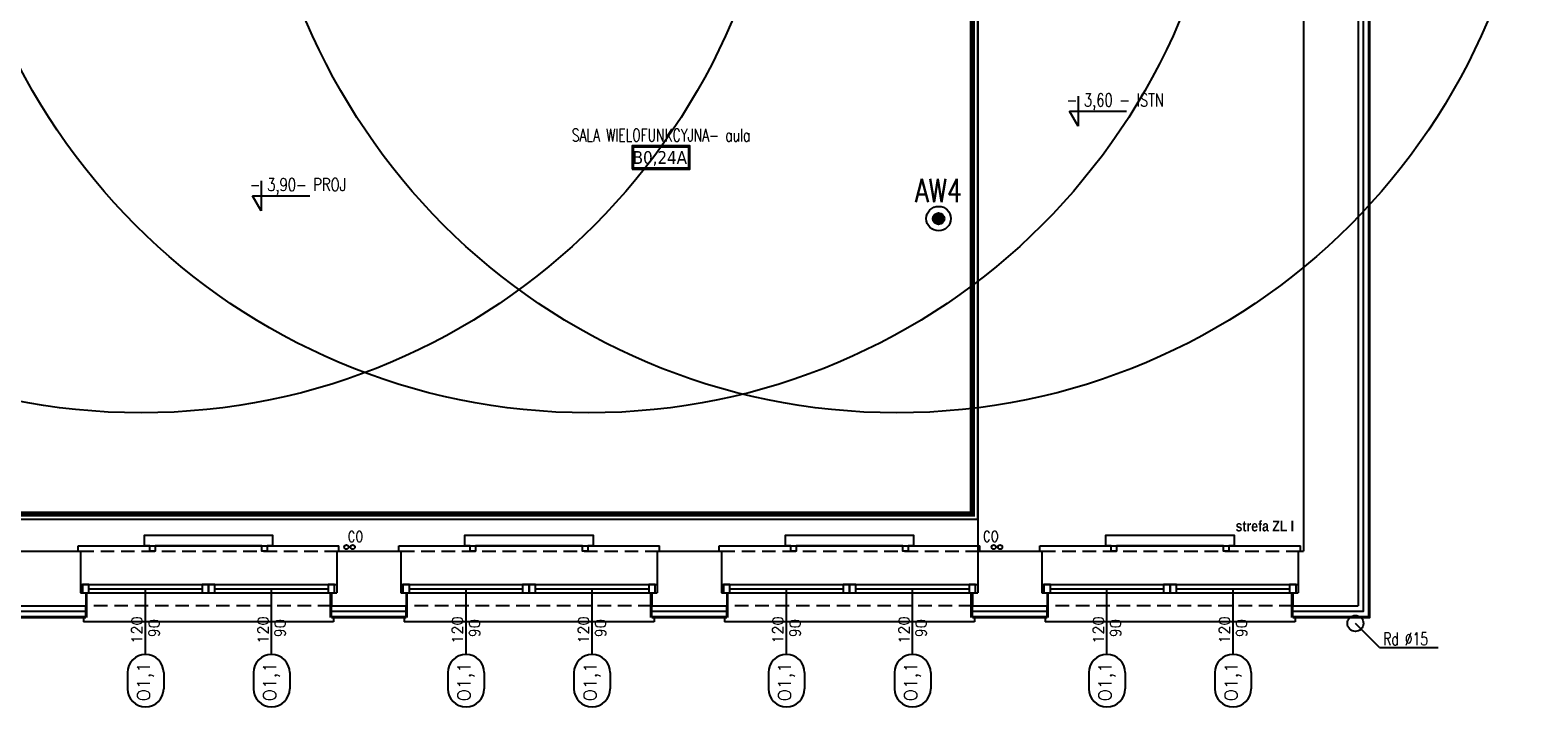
# Model space of a CAD drawing. Header units: millimetres. Extents: x 42924 to 92944, y -369470 to -179866.
# Tile 50 of 256: x 48133 to 49544, y -182373 to -181740. Entities that reach past the tile are written whole.
import ezdxf
from ezdxf.enums import TextEntityAlignment as Align

# ---------------------------------------------------------------- set-up
doc = ezdxf.new("R2010")
doc.units = ezdxf.units.MM
doc.linetypes.add('HIDDEN', pattern=[9.525, 6.35, -3.175])
doc.linetypes.add('STRICHLINIE', pattern=[0.75, 0.5, -0.25])
doc.layers.get('0').update_dxf_attribs({"color": 8})
for name, color, linetype in [('! WYPOSAŻENIE', 8, 'Continuous'), ('!! 0_ Istn-okna', 8, 'Continuous'), ('!! 0_ Istn-sciany', 8, 'Continuous'), ('!! 0_ Istn-widok', 8, 'Continuous'), ('!! 0_ Opis', 8, 'Continuous'), ('!! 0_Istn-armatura', 8, 'Continuous'), ('!! 0_Istn-cienka', 8, 'Continuous'), ('!! 0_Opis_okna', 8, 'Continuous'), ('!! 0_Opis_pom', 123, 'Continuous'), ('!! 1_ tynk zewn  - nowy', 8, 'Continuous'), ('!! 1_PROJ Sciany', 8, 'Continuous'), ('!! 2_ remont Ocieplenie', 8, 'ZIGZAG'), ('E1', 2, 'Continuous'), ('E_0', 4, 'Continuous'), ('E_AW', 1, 'Continuous')]:
    doc.layers.add(name, color=color, linetype=linetype)
doc.layers.add('!! 0_Istn-grzejniki', color=8, linetype='Continuous', plot=False)
doc.layers.add('E_SAP_ZASIĘG', color=150, linetype='Continuous', plot=False)
doc.styles.add('ARCHETYP', font='romans.shx', dxfattribs={"height": 15})
doc.styles.add('ARIAL', font='tahoma.ttf')
doc.styles.add('ELE1', font='romans.shx', dxfattribs={"width": 0.8, "height": 18})
doc.styles.add('SIMPLEX', font='simplex.shx', dxfattribs={"width": 0.77})
doc.styles.add('STYLE7', font='ARIALNB.TTF')
doc.styles.add('TXT', font='simplex.shx')
doc.linetypes.add('ZIGZAG', pattern='A,0.00254,-5.08,[131,ltypeshp.shx,S=5.08,R=0,X=-5.08,Y=0],-10.16,[131,ltypeshp.shx,S=5.08,R=180,X=5.08,Y=0],-5.08', length=20.32254)

# ---------------------------------------------------------------- blocks, each defined once
blk = doc.blocks.new('A$C14D806DD')
at = {"layer": 'E_AW'}
h = blk.add_hatch(color=256, dxfattribs=at)
h.dxf.hatch_style = 1
h.paths.add_polyline_path([(5.4, 0, 1), (-5.4, 0, 1)])
at = {"layer": 'E_AW', "ltscale": 5}
for radius in [11.5, 5.36]:
    blk.add_circle((0, 0), radius, dxfattribs=at)
blk = doc.blocks.new('1_ok-opis')
blk.add_line((0, 111.6), (0, 50))
for points in [[(-17, 128.6), (-17, 143.6)], [(17, 128.6), (17, 143.6)]]:
    blk.add_lwpolyline(points)
for centre, start, end in [((0, 143.6), 0, 180), ((0, 128.6), 180, 0)]:
    blk.add_arc(centre, 17, start, end)
at = {"style": 'ARCHETYP'}
for tag, height, rotation, p in [('NR', 12, 90, (0, 136.9)), ('NR', 12, 270, (0, 136.9)), ('SZEROKOŚĆ', 10, 90, (-8, 78.3)), ('WYSOKOŚĆ', 10, 270, (-8, 78.3)), ('WYSOKOŚĆ', 10, 90, (8, 78.3)), ('SZEROKOŚĆ', 10, 270, (8, 78.3))]:
    blk.add_attdef(tag, text='', height=height, rotation=rotation, dxfattribs=at).set_placement(p, align=Align.MIDDLE)

msp = doc.modelspace()

# ---------------------------------------------------------------- linework, layer by layer
at = {"layer": '!! 0_ Istn-okna'}
for points in [[(48180.12722, -182258.72377), (48420.12722, -182258.72377)], [(48180.12722, -182266.72377), (48420.12722, -182266.72377)], [(48188.12722, -182262.72377), (48294.12722, -182262.72377)], [(48306.12722, -182262.72377), (48412.12722, -182262.72377)], [(48480.12722, -182258.72377), (48720.12722, -182258.72377)], [(48480.12722, -182266.72377), (48720.12722, -182266.72377)], [(48488.12722, -182262.72377), (48594.12722, -182262.72377)], [(48606.12722, -182262.72377), (48712.12722, -182262.72377)], [(48780.12722, -182258.72377), (49020.12722, -182258.72377)], [(48780.12722, -182266.72377), (49020.12722, -182266.72377)], [(48788.12722, -182262.72377), (48894.12722, -182262.72377)], [(48906.12722, -182262.72377), (49012.12722, -182262.72377)], [(49080.12722, -182258.72377), (49320.12722, -182258.72377)], [(49080.12722, -182266.72377), (49320.12722, -182266.72377)], [(49088.12722, -182262.72377), (49194.12722, -182262.72377)], [(49206.12722, -182262.72377), (49312.12722, -182262.72377)]]:
    msp.add_lwpolyline(points, dxfattribs=at)
for points in [[(48182.12722, -182266.72377), (48188.12722, -182266.72377), (48188.12722, -182258.72377), (48182.12722, -182258.72377)], [(48294.12722, -182266.72377), (48300.12722, -182266.72377), (48300.12722, -182258.72377), (48294.12722, -182258.72377)], [(48300.12722, -182266.72377), (48306.12722, -182266.72377), (48306.12722, -182258.72377), (48300.12722, -182258.72377)], [(48412.12722, -182266.72377), (48418.12722, -182266.72377), (48418.12722, -182258.72377), (48412.12722, -182258.72377)], [(48482.12722, -182266.72377), (48488.12722, -182266.72377), (48488.12722, -182258.72377), (48482.12722, -182258.72377)], [(48594.12722, -182266.72377), (48600.12722, -182266.72377), (48600.12722, -182258.72377), (48594.12722, -182258.72377)], [(48600.12722, -182266.72377), (48606.12722, -182266.72377), (48606.12722, -182258.72377), (48600.12722, -182258.72377)], [(48712.12722, -182266.72377), (48718.12722, -182266.72377), (48718.12722, -182258.72377), (48712.12722, -182258.72377)], [(48782.12722, -182266.72377), (48788.12722, -182266.72377), (48788.12722, -182258.72377), (48782.12722, -182258.72377)], [(48894.12722, -182266.72377), (48900.12722, -182266.72377), (48900.12722, -182258.72377), (48894.12722, -182258.72377)], [(48900.12722, -182266.72377), (48906.12722, -182266.72377), (48906.12722, -182258.72377), (48900.12722, -182258.72377)], [(49012.12722, -182266.72377), (49018.12722, -182266.72377), (49018.12722, -182258.72377), (49012.12722, -182258.72377)], [(49082.12722, -182266.72377), (49088.12722, -182266.72377), (49088.12722, -182258.72377), (49082.12722, -182258.72377)], [(49194.12722, -182266.72377), (49200.12722, -182266.72377), (49200.12722, -182258.72377), (49194.12722, -182258.72377)], [(49200.12722, -182266.72377), (49206.12722, -182266.72377), (49206.12722, -182258.72377), (49200.12722, -182258.72377)], [(49312.12722, -182266.72377), (49318.12722, -182266.72377), (49318.12722, -182258.72377), (49312.12722, -182258.72377)]]:
    msp.add_lwpolyline(points, close=True, dxfattribs=at)
at = {"layer": '!! 0_ Istn-sciany'}
for points in [[(49376.12722, -180966.72377), (49376.12722, -182278.72377)], [(49325.12722, -181604.72377), (49325.12722, -182227.72377)], [(48120.12722, -182227.72377), (48180.12722, -182227.72377)], [(48180.12722, -182227.72377), (48180.12722, -182266.72377)], [(48420.12722, -182227.72377), (48480.12722, -182227.72377)], [(48420.12722, -182227.72377), (48420.12722, -182266.72377)], [(48480.12722, -182227.72377), (48480.12722, -182266.72377)], [(48720.12722, -182227.72377), (48780.12722, -182227.72377)], [(48720.12722, -182227.72377), (48720.12722, -182266.72377)], [(48780.12722, -182227.72377), (48780.12722, -182266.72377)], [(49020.12722, -182227.72377), (49080.12722, -182227.72377)], [(49020.12722, -182227.72377), (49020.12722, -182266.72377)], [(49080.12722, -182227.72377), (49080.12722, -182266.72377)], [(49320.12722, -182227.72377), (49325.12722, -182227.72377)], [(49320.12722, -182227.72377), (49320.12722, -182266.72377)], [(48180.12722, -182266.72377), (48185.12722, -182266.72377)], [(48185.12722, -182266.72377), (48185.12722, -182278.72377)], [(48415.12722, -182266.72377), (48420.12722, -182266.72377)], [(48415.12722, -182266.72377), (48415.12722, -182278.72377)], [(48480.12722, -182266.72377), (48485.12722, -182266.72377)], [(48485.12722, -182266.72377), (48485.12722, -182278.72377)], [(48715.12722, -182266.72377), (48720.12722, -182266.72377)], [(48715.12722, -182266.72377), (48715.12722, -182278.72377)], [(48780.12722, -182266.72377), (48785.12722, -182266.72377)], [(48785.12722, -182266.72377), (48785.12722, -182278.72377)], [(49015.12722, -182266.72377), (49020.12722, -182266.72377)], [(49015.12722, -182266.72377), (49015.12722, -182278.72377)], [(49080.12722, -182266.72377), (49085.12722, -182266.72377)], [(49085.12722, -182266.72377), (49085.12722, -182278.72377)], [(49315.12722, -182266.72377), (49320.12722, -182266.72377)], [(49315.12722, -182266.72377), (49315.12722, -182278.72377)], [(48115.12722, -182278.72377), (48185.12722, -182278.72377)], [(48415.12722, -182278.72377), (48485.12722, -182278.72377)], [(48715.12722, -182278.72377), (48785.12722, -182278.72377)], [(49015.12722, -182278.72377), (49085.12722, -182278.72377)], [(49315.12722, -182278.72377), (49376.12722, -182278.72377)]]:
    msp.add_lwpolyline(points, dxfattribs=at)
at = {"layer": '!! 0_ Istn-widok'}
for points in [[(48178.12722, -182222.72377), (48422.12722, -182222.72377)], [(48178.12722, -182227.72377), (48178.12722, -182222.72377)], [(48422.12722, -182227.72377), (48422.12722, -182222.72377)], [(48478.12722, -182222.72377), (48722.12722, -182222.72377)], [(48478.12722, -182227.72377), (48478.12722, -182222.72377)], [(48722.12722, -182227.72377), (48722.12722, -182222.72377)], [(48778.12722, -182222.72377), (49022.12722, -182222.72377)], [(48778.12722, -182227.72377), (48778.12722, -182222.72377)], [(49022.12722, -182227.72377), (49022.12722, -182222.72377)], [(49078.12722, -182222.72377), (49322.12722, -182222.72377)], [(49078.12722, -182227.72377), (49078.12722, -182222.72377)], [(49322.12722, -182227.72377), (49322.12722, -182222.72377)], [(48183.12722, -182288.72377), (48183.12722, -182293.72377)], [(48417.12722, -182293.72377), (48183.12722, -182293.72377)], [(48417.12722, -182288.72377), (48417.12722, -182293.72377)], [(48483.12722, -182288.72377), (48483.12722, -182293.72377)], [(48717.12722, -182293.72377), (48483.12722, -182293.72377)], [(48717.12722, -182288.72377), (48717.12722, -182293.72377)], [(48783.12722, -182288.72377), (48783.12722, -182293.72377)], [(49017.12722, -182293.72377), (48783.12722, -182293.72377)], [(49017.12722, -182288.72377), (49017.12722, -182293.72377)], [(49083.12722, -182288.72377), (49083.12722, -182293.72377)], [(49317.12722, -182293.72377), (49083.12722, -182293.72377)], [(49317.12722, -182288.72377), (49317.12722, -182293.72377)]]:
    msp.add_lwpolyline(points, dxfattribs=at)
msp.add_circle((49373.64065, -182295.22377), 7.5, dxfattribs=at)
at = {"layer": '!! 0_ Opis'}
for points in [[(49114.01482, -181801.68292), (49114.01482, -181829.68468)], [(49114.01482, -181829.68468), (49105.93141, -181815.6838)], [(49105.93141, -181815.6838), (49159.36562, -181815.6838)], [(48349.45615, -181880.9259), (48349.45615, -181908.92767)], [(48349.45615, -181908.92767), (48341.37274, -181894.92679)], [(48341.37274, -181894.92679), (48394.80694, -181894.92679)], [(49396.27785, -182317.86097), (49373.64065, -182295.22377)], [(49396.27785, -182317.86097), (49451.16318, -182317.86097)]]:
    msp.add_lwpolyline(points, dxfattribs=at)
at = {"layer": '!! 0_Istn-armatura'}
for centre in [(48429.12722, -182223.72377), (48435.12722, -182223.72377), (49035.12722, -182223.72377), (49041.12722, -182223.72377)]:
    msp.add_circle(centre, 2, dxfattribs=at)
at = {"layer": '!! 0_Istn-cienka', "linetype": 'HIDDEN', "ltscale": 2}
for points in [[(48180.12722, -182227.72377), (48420.12722, -182227.72377)], [(48480.12722, -182227.72377), (48720.12722, -182227.72377)], [(48780.12722, -182227.72377), (49020.12722, -182227.72377)], [(49080.12722, -182227.72377), (49320.12722, -182227.72377)], [(48415.12722, -182278.72377), (48185.12722, -182278.72377)], [(48715.12722, -182278.72377), (48485.12722, -182278.72377)], [(49015.12722, -182278.72377), (48785.12722, -182278.72377)], [(49315.12722, -182278.72377), (49085.12722, -182278.72377)]]:
    msp.add_lwpolyline(points, dxfattribs=at)
at = {"layer": '!! 0_Istn-grzejniki'}
for points in [[(48245.12722, -182227.72377), (48245.12722, -182222.72377), (48240.12722, -182222.72377), (48240.12722, -182212.72377), (48360.12722, -182212.72377), (48360.12722, -182222.72377), (48355.12722, -182222.72377), (48355.12722, -182227.72377), (48350.12722, -182227.72377), (48350.12722, -182222.72377), (48250.12722, -182222.72377), (48250.12722, -182227.72377)], [(48545.12722, -182227.72377), (48545.12722, -182222.72377), (48540.12722, -182222.72377), (48540.12722, -182212.72377), (48660.12722, -182212.72377), (48660.12722, -182222.72377), (48655.12722, -182222.72377), (48655.12722, -182227.72377), (48650.12722, -182227.72377), (48650.12722, -182222.72377), (48550.12722, -182222.72377), (48550.12722, -182227.72377)], [(48845.12722, -182227.72377), (48845.12722, -182222.72377), (48840.12722, -182222.72377), (48840.12722, -182212.72377), (48960.12722, -182212.72377), (48960.12722, -182222.72377), (48955.12722, -182222.72377), (48955.12722, -182227.72377), (48950.12722, -182227.72377), (48950.12722, -182222.72377), (48850.12722, -182222.72377), (48850.12722, -182227.72377)], [(49145.12722, -182227.72377), (49145.12722, -182222.72377), (49140.12722, -182222.72377), (49140.12722, -182212.72377), (49260.12722, -182212.72377), (49260.12722, -182222.72377), (49255.12722, -182222.72377), (49255.12722, -182227.72377), (49250.12722, -182227.72377), (49250.12722, -182222.72377), (49150.12722, -182222.72377), (49150.12722, -182227.72377)]]:
    msp.add_lwpolyline(points, close=True, dxfattribs=at)
at = {"layer": '!! 0_Opis_pom', "ltscale": 0.7}
for points in [[(48696.56278, -181869.86438), (48750.71846, -181869.86438), (48750.71846, -181848.10438), (48696.56278, -181848.10438)], [(48697.65078, -181868.77638), (48749.63046, -181868.77638), (48749.63046, -181849.19238), (48697.65078, -181849.19238)]]:
    msp.add_lwpolyline(points, close=True, dxfattribs=at)
at = {"layer": '!! 1_ tynk zewn  - nowy'}
for points in [[(49315.12722, -182289.72377), (49387.12722, -182289.72377), (49387.12722, -180955.72377), (49313.12722, -180955.72377)], [(49315.12722, -182288.72377), (49386.12722, -182288.72377), (49386.12722, -180956.72377), (49313.12722, -180956.72377)], [(48186.12722, -182289.72377), (48186.12722, -182266.72377)], [(48414.12722, -182289.72377), (48414.12722, -182266.72377)], [(48486.12722, -182289.72377), (48486.12722, -182266.72377)], [(48714.12722, -182289.72377), (48714.12722, -182266.72377)], [(48786.12722, -182289.72377), (48786.12722, -182266.72377)], [(49014.12722, -182289.72377), (49014.12722, -182266.72377)], [(49086.12722, -182289.72377), (49086.12722, -182266.72377)], [(49314.12722, -182289.72377), (49314.12722, -182266.72377)], [(48185.12722, -182289.72377), (48185.12722, -182278.72377)], [(48415.12722, -182289.72377), (48415.12722, -182278.72377)], [(48485.12722, -182289.72377), (48485.12722, -182278.72377)], [(48715.12722, -182289.72377), (48715.12722, -182278.72377)], [(48785.12722, -182289.72377), (48785.12722, -182278.72377)], [(49015.12722, -182289.72377), (49015.12722, -182278.72377)], [(49085.12722, -182289.72377), (49085.12722, -182278.72377)], [(49315.12722, -182289.72377), (49315.12722, -182278.72377)], [(48115.12722, -182288.72377), (48185.12722, -182288.72377)], [(48115.12722, -182289.72377), (48185.12722, -182289.72377)], [(48415.12722, -182288.72377), (48485.12722, -182288.72377)], [(48415.12722, -182289.72377), (48485.12722, -182289.72377)], [(48715.12722, -182288.72377), (48785.12722, -182288.72377)], [(48715.12722, -182289.72377), (48785.12722, -182289.72377)], [(49015.12722, -182288.72377), (49085.12722, -182288.72377)], [(49015.12722, -182289.72377), (49085.12722, -182289.72377)]]:
    msp.add_lwpolyline(points, dxfattribs=at)
at = {"layer": '!! 1_PROJ Sciany'}
msp.add_lwpolyline([(49020.12722, -181634.72377), (47582.12722, -181634.72377), (47582.12722, -182197.72377), (49020.12722, -182197.72377)], close=True, dxfattribs=at)
msp.add_lwpolyline([(49020.12722, -181634.72377), (49020.12722, -182227.72377)], dxfattribs=at)
at = {"layer": '!! 1_PROJ Sciany', "linetype": 'STRICHLINIE', "ltscale": 25, "const_width": 5}
msp.add_lwpolyline([(47587.12722, -181639.72377), (47587.12722, -182192.72377), (49015.12722, -182192.72377), (49015.12722, -181639.72377)], close=True, dxfattribs=at)
at = {"layer": '!! 2_ remont Ocieplenie', "linetype": 'ZIGZAG', "ltscale": 0.75}
for points in [[(49315.12722, -182283.72377), (49381.12722, -182283.72377), (49381.12722, -180961.72377), (49313.12722, -180961.72377)], [(48115.12722, -182283.72377), (48185.12722, -182283.72377)], [(48415.12722, -182283.72377), (48485.12722, -182283.72377)], [(48715.12722, -182283.72377), (48785.12722, -182283.72377)], [(49015.12722, -182283.72377), (49085.12722, -182283.72377)]]:
    msp.add_lwpolyline(points, dxfattribs=at)
at = {"layer": 'E_SAP_ZASIĘG'}
for centre in [(48237.02908, -181498.06894), (48655.97524, -181498.06894), (48944.44225, -181498.06894)]:
    msp.add_circle(centre, 600, dxfattribs=at)

# ---------------------------------------------------------------- block references
at = {"layer": '!! 0_Opis_okna'}
ref = msp.add_blockref('1_ok-opis', (48241.12722, -182212.72377), dxfattribs=dict(at, rotation=180))
ref.add_attrib('SZEROKOŚĆ', '120', dxfattribs={"layer": '0', "height": 10, "rotation": 90, "style": 'ARCHETYP'}).set_placement((48233.12722, -182301.44418), align=Align.MIDDLE)
ref.add_attrib('WYSOKOŚĆ', '90', dxfattribs={"layer": '0', "height": 10, "rotation": 90, "style": 'ARCHETYP'}).set_placement((48249.12722, -182299.67072), align=Align.MIDDLE)
ref.add_attrib('NR', 'O1,1', dxfattribs={"layer": '0', "height": 12, "rotation": 90, "style": 'ARCHETYP'}).set_placement((48241.12722, -182349.62522), align=Align.MIDDLE)
ref = msp.add_blockref('1_ok-opis', (48359.12722, -182212.72377), dxfattribs=dict(at, rotation=180))
ref.add_attrib('SZEROKOŚĆ', '120', dxfattribs={"layer": '0', "height": 10, "rotation": 90, "style": 'ARCHETYP'}).set_placement((48351.12722, -182301.44418), align=Align.MIDDLE)
ref.add_attrib('WYSOKOŚĆ', '90', dxfattribs={"layer": '0', "height": 10, "rotation": 90, "style": 'ARCHETYP'}).set_placement((48367.12722, -182299.67072), align=Align.MIDDLE)
ref.add_attrib('NR', 'O1,1', dxfattribs={"layer": '0', "height": 12, "rotation": 90, "style": 'ARCHETYP'}).set_placement((48359.12722, -182349.62522), align=Align.MIDDLE)
ref = msp.add_blockref('1_ok-opis', (48541.12722, -182212.72377), dxfattribs=dict(at, rotation=180))
ref.add_attrib('SZEROKOŚĆ', '120', dxfattribs={"layer": '0', "height": 10, "rotation": 90, "style": 'ARCHETYP'}).set_placement((48533.12722, -182301.44418), align=Align.MIDDLE)
ref.add_attrib('WYSOKOŚĆ', '90', dxfattribs={"layer": '0', "height": 10, "rotation": 90, "style": 'ARCHETYP'}).set_placement((48549.12722, -182299.67072), align=Align.MIDDLE)
ref.add_attrib('NR', 'O1,1', dxfattribs={"layer": '0', "height": 12, "rotation": 90, "style": 'ARCHETYP'}).set_placement((48541.12722, -182349.62522), align=Align.MIDDLE)
ref = msp.add_blockref('1_ok-opis', (48659.12722, -182212.72377), dxfattribs=dict(at, rotation=180))
ref.add_attrib('SZEROKOŚĆ', '120', dxfattribs={"layer": '0', "height": 10, "rotation": 90, "style": 'ARCHETYP'}).set_placement((48651.12722, -182301.44418), align=Align.MIDDLE)
ref.add_attrib('WYSOKOŚĆ', '90', dxfattribs={"layer": '0', "height": 10, "rotation": 90, "style": 'ARCHETYP'}).set_placement((48667.12722, -182299.67072), align=Align.MIDDLE)
ref.add_attrib('NR', 'O1,1', dxfattribs={"layer": '0', "height": 12, "rotation": 90, "style": 'ARCHETYP'}).set_placement((48659.12722, -182349.62522), align=Align.MIDDLE)
ref = msp.add_blockref('1_ok-opis', (48841.12722, -182212.72377), dxfattribs=dict(at, rotation=180))
ref.add_attrib('SZEROKOŚĆ', '120', dxfattribs={"layer": '0', "height": 10, "rotation": 90, "style": 'ARCHETYP'}).set_placement((48833.12722, -182301.44418), align=Align.MIDDLE)
ref.add_attrib('WYSOKOŚĆ', '90', dxfattribs={"layer": '0', "height": 10, "rotation": 90, "style": 'ARCHETYP'}).set_placement((48849.12722, -182299.67072), align=Align.MIDDLE)
ref.add_attrib('NR', 'O1,1', dxfattribs={"layer": '0', "height": 12, "rotation": 90, "style": 'ARCHETYP'}).set_placement((48841.12722, -182349.62522), align=Align.MIDDLE)
ref = msp.add_blockref('1_ok-opis', (48959.12722, -182212.72377), dxfattribs=dict(at, rotation=180))
ref.add_attrib('SZEROKOŚĆ', '120', dxfattribs={"layer": '0', "height": 10, "rotation": 90, "style": 'ARCHETYP'}).set_placement((48951.12722, -182301.44418), align=Align.MIDDLE)
ref.add_attrib('WYSOKOŚĆ', '90', dxfattribs={"layer": '0', "height": 10, "rotation": 90, "style": 'ARCHETYP'}).set_placement((48967.12722, -182299.67072), align=Align.MIDDLE)
ref.add_attrib('NR', 'O1,1', dxfattribs={"layer": '0', "height": 12, "rotation": 90, "style": 'ARCHETYP'}).set_placement((48959.12722, -182349.62522), align=Align.MIDDLE)
ref = msp.add_blockref('1_ok-opis', (49141.12722, -182212.72377), dxfattribs=dict(at, rotation=180))
ref.add_attrib('SZEROKOŚĆ', '120', dxfattribs={"layer": '0', "height": 10, "rotation": 90, "style": 'ARCHETYP'}).set_placement((49133.12722, -182301.44418), align=Align.MIDDLE)
ref.add_attrib('WYSOKOŚĆ', '90', dxfattribs={"layer": '0', "height": 10, "rotation": 90, "style": 'ARCHETYP'}).set_placement((49149.12722, -182299.67072), align=Align.MIDDLE)
ref.add_attrib('NR', 'O1,1', dxfattribs={"layer": '0', "height": 12, "rotation": 90, "style": 'ARCHETYP'}).set_placement((49141.12722, -182349.62522), align=Align.MIDDLE)
ref = msp.add_blockref('1_ok-opis', (49259.12722, -182212.72377), dxfattribs=dict(at, rotation=180))
ref.add_attrib('SZEROKOŚĆ', '120', dxfattribs={"layer": '0', "height": 10, "rotation": 90, "style": 'ARCHETYP'}).set_placement((49251.12722, -182301.44418), align=Align.MIDDLE)
ref.add_attrib('WYSOKOŚĆ', '90', dxfattribs={"layer": '0', "height": 10, "rotation": 90, "style": 'ARCHETYP'}).set_placement((49267.12722, -182299.67072), align=Align.MIDDLE)
ref.add_attrib('NR', 'O1,1', dxfattribs={"layer": '0', "height": 12, "rotation": 90, "style": 'ARCHETYP'}).set_placement((49259.12722, -182349.62522), align=Align.MIDDLE)
at = {"layer": 'E_0'}
msp.add_blockref('A$C14D806DD', (48983.50955, -181916.22377), dxfattribs=at)

# ---------------------------------------------------------------- texts
at = {"layer": '! WYPOSAŻENIE', "insert": (49261.49938, -182199.08415), "char_height": 10, "attachment_point": 1, "style": 'STYLE7'}
msp.add_mtext_dynamic_manual_height_columns('strefa ZL I', width=58.1261145, gutter_width=75, heights=[0], dxfattribs=at)
at = {"layer": '!! 0_ Opis', "style": 'SIMPLEX', "width": 0.75}
for s, p in [('- 3,60 - ISTN', (49103.32738, -181811.10568)), ('- 3,90- PROJ', (48338.7687, -181890.34867))]:
    msp.add_text(s, height=12, dxfattribs=at).set_placement(p)
at = {"layer": '!! 0_ Opis', "style": 'ARCHETYP', "width": 0.7}
msp.add_text('Rd %%C15', height=12, rotation=0.00000004, dxfattribs=at).set_placement((49399.84957, -182315.68758))
at = {"layer": '!! 0_Istn-armatura', "style": 'ARCHETYP', "width": 0.8}
for p in [(48430.26789, -182218.84207), (49025.09395, -182218.69529)]:
    msp.add_text('CO', height=10, rotation=0.00000004, dxfattribs=at).set_placement(p)
at = {"layer": '!! 0_Opis_pom', "ltscale": 0.7, "style": 'TXT', "width": 0.7}
msp.add_text('SALA WIELOFUNKCYJNA- aula', height=12, dxfattribs=at).set_placement((48723.69137, -181844.05806), align=Align.CENTER)
at = {"layer": '!! 0_Opis_pom', "ltscale": 0.7, "style": 'ARIAL'}
msp.add_attdef('B0,24A', text='', height=11.968, dxfattribs=at).set_placement((48722.57624, -181858.98438), align=Align.MIDDLE_CENTER)
at = {"layer": 'E1', "style": 'ELE1', "width": 0.75}
msp.add_text('AW4', height=22, dxfattribs=at).set_placement((48983.50955, -181889.85753), align=Align.MIDDLE_CENTER)

doc.saveas('drawing.dxf')
